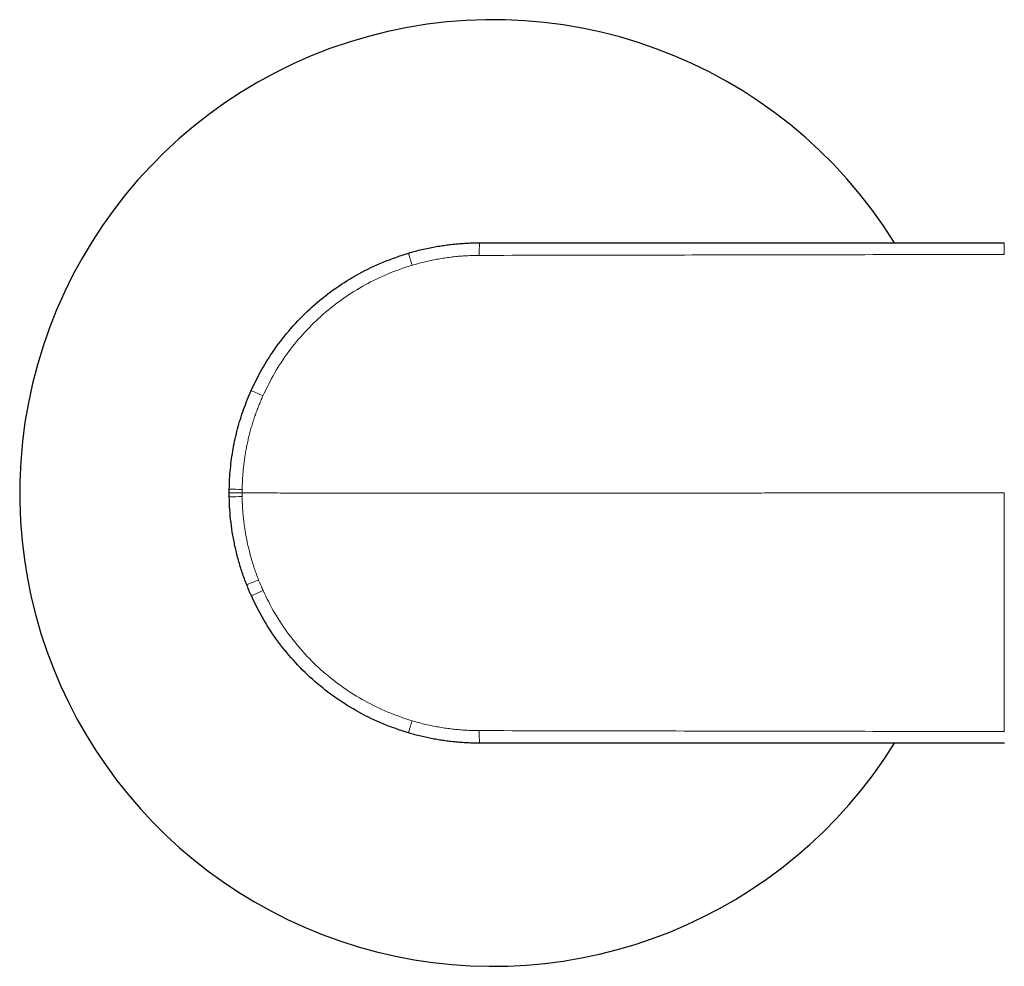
# Model space of a CAD drawing. Header units: millimetres. Extents: x 8 to 831, y 12 to 489.
# Tile 16 of 93: x 313 to 386, y 372 to 442. Entities that reach past the tile are written whole.
import ezdxf

# ---------------------------------------------------------------- set-up
doc = ezdxf.new("R2010")
doc.units = ezdxf.units.MM

msp = doc.modelspace()

# ---------------------------------------------------------------- linework, layer by layer
at = {"color": 252, "linetype": 'Continuous', "lineweight": 0, "flags": 128}
for points in [[(342.197, 423.743), (342.181, 423.799), (342.165, 423.854), (342.149, 423.908), (342.133, 423.962), (342.117, 424.015), (342.102, 424.066), (342.087, 424.117), (342.073, 424.165), (342.059, 424.213), (342.045, 424.258), (342.032, 424.302), (342.02, 424.343), (342.008, 424.382), (341.998, 424.419), (341.987, 424.454), (341.978, 424.486), (341.969, 424.515), (341.962, 424.541), (341.955, 424.565), (341.949, 424.585), (341.944, 424.602), (341.939, 424.617), (341.936, 424.628), (341.934, 424.636), (341.932, 424.641), (341.932, 424.643)], [(342.197, 390.061), (342.18, 390.005), (342.164, 389.95), (342.148, 389.896), (342.132, 389.842), (342.117, 389.789), (342.101, 389.738), (342.087, 389.687), (342.072, 389.638), (342.058, 389.591), (342.045, 389.546), (342.032, 389.502), (342.02, 389.461), (342.008, 389.421), (341.997, 389.385), (341.987, 389.35), (341.977, 389.318), (341.969, 389.289), (341.961, 389.263), (341.954, 389.239), (341.948, 389.219), (341.943, 389.201), (341.939, 389.187), (341.935, 389.176), (341.933, 389.168), (341.932, 389.163), (341.931, 389.161)]]:
    msp.add_lwpolyline(points, dxfattribs=at)
at = {"color": 7, "linetype": 'Continuous', "lineweight": 30}
for start, end in [(31.91059, 183.46904), (183.46904, 328.09042)]:
    msp.add_arc((348.178, 406.902), 35, start, end, dxfattribs=at)
at = {"color": 252, "linetype": 'Continuous', "lineweight": 0}
for centre, radius, start, end in [((405.043, 424.694), 57.87, 179.29936, 180.21912), ((433.05, 641.844), 249.511, 245.68113, 245.89921), ((324.501, 84.922), 322.288, 89.08787, 89.25712), ((324.511, 728.706), 322.112, 270.74158, 270.91092), ((432.128, 142.901), 276.763, 111.46543, 111.66209), ((433.157, 172.898), 248.665, 114.21154, 114.43036), ((405.043, 389.11), 57.87, 179.78088, 180.70064)]:
    msp.add_arc(centre, radius, start, end, dxfattribs=at)
at = {"color": 7, "linetype": 'Continuous', "lineweight": 30}
for points, knots in [([(341.932, 424.643), (342.101, 424.691), (342.433, 424.786), (342.927, 424.909), (343.407, 425.016), (343.873, 425.106), (344.323, 425.182), (344.757, 425.245), (345.164, 425.293), (345.545, 425.331), (345.9, 425.359), (346.24, 425.379), (346.565, 425.393), (346.876, 425.4), (347.079, 425.401), (347.178, 425.402)], [0, 0, 0, 0, 0.0991029, 0.1948836, 0.287342, 0.3764782, 0.4622922, 0.5447839, 0.6239534, 0.693607, 0.760469, 0.8245393, 0.8858179, 0.9443048, 1, 1, 1, 1]), ([(347.178, 425.402), (348.989, 425.402), (352.613, 425.402), (358.049, 425.402), (363.484, 425.402), (369.956, 425.402), (377.462, 425.402), (383.156, 425.402), (386.004, 425.402)], [0, 0, 0, 0, 0.14, 0.28, 0.42, 0.56, 0.78, 1, 1, 1, 1]), ([(328.678, 406.903), (328.678, 406.955), (328.678, 407.049), (328.679, 407.142), (328.68, 407.183)], [0, 0, 0, 0, 0.56, 1, 1, 1, 1]), ([(328.68, 406.621), (328.679, 406.674), (328.678, 406.768), (328.678, 406.862), (328.678, 406.903)], [0, 0, 0, 0, 0.56, 1, 1, 1, 1]), ([(330.312, 399.299), (330.278, 399.375), (330.211, 399.527), (330.094, 399.799), (330.015, 399.997), (329.966, 400.118)], [0, 0, 0, 0, 0.279993, 0.560006, 1, 1, 1, 1]), ([(347.178, 388.402), (347.07, 388.402), (346.848, 388.404), (346.506, 388.413), (346.147, 388.429), (345.771, 388.454), (345.378, 388.488), (344.968, 388.533), (344.554, 388.587), (344.138, 388.652), (343.72, 388.726), (343.289, 388.813), (342.846, 388.914), (342.391, 389.029), (342.086, 389.117), (341.931, 389.161)], [0, 0, 0, 0, 0.060894, 0.12511, 0.19265, 0.263512, 0.337697, 0.415205, 0.496035, 0.573049, 0.652855, 0.735453, 0.820844, 0.909026, 1, 1, 1, 1]), ([(386.005, 388.402), (382.381, 388.402), (375.134, 388.402), (365.987, 388.402), (358.567, 388.402), (352.872, 388.402), (349.076, 388.402), (347.178, 388.402)], [0, 0, 0, 0, 0.28, 0.56, 0.706667, 0.853333, 1, 1, 1, 1])]:
    msp.add_open_spline(points, degree=3, knots=knots, dxfattribs=at)
at = {"color": 252, "linetype": 'Continuous', "lineweight": 0}
for points, knots in [([(386.002, 424.543), (386.002, 424.599), (386.002, 424.712), (386.003, 424.874), (386.003, 425.028), (386.003, 425.162), (386.003, 425.27), (386.003, 425.347), (386.003, 425.393), (386.004, 425.399), (386.004, 425.402)], [0, 0, 0, 0, 0.117987, 0.241787, 0.369789, 0.5, 0.630211, 0.758213, 0.882013, 1, 1, 1, 1]), ([(347.174, 424.473), (347.016, 424.471), (346.701, 424.468), (346.229, 424.448), (345.76, 424.416), (345.292, 424.371), (344.825, 424.313), (344.37, 424.245), (343.925, 424.166), (343.49, 424.077), (343.057, 423.978), (342.626, 423.867), (342.34, 423.785), (342.197, 423.743)], [0, 0, 0, 0, 0.093739, 0.187217, 0.280494, 0.373631, 0.46669, 0.559732, 0.647499, 0.735357, 0.823359, 0.911556, 1, 1, 1, 1]), ([(386.002, 424.543), (379.531, 424.532), (366.588, 424.51), (353.645, 424.485), (347.174, 424.473)], [0, 0, 0, 0, 0.500007, 1, 1, 1, 1]), ([(342.197, 423.743), (341.6, 423.545), (340.404, 423.147), (338.704, 422.311), (337.095, 421.313), (335.607, 420.147), (334.253, 418.829), (333.051, 417.371), (331.995, 415.792), (331.441, 414.653), (331.163, 414.082)], [0, 0, 0, 0, 0.124754, 0.249819, 0.374904, 0.49972, 0.624295, 0.749003, 0.874131, 1, 1, 1, 1]), ([(331.163, 414.082), (331.109, 413.96), (331.002, 413.716), (330.851, 413.345), (330.709, 412.972), (330.575, 412.597), (330.451, 412.221), (330.336, 411.845), (330.23, 411.469), (330.132, 411.091), (330.043, 410.709), (329.962, 410.322), (329.889, 409.931), (329.825, 409.538), (329.77, 409.142), (329.724, 408.748), (329.687, 408.354), (329.66, 407.96), (329.64, 407.565), (329.634, 407.302), (329.632, 407.169)], [0, 0, 0, 0, 0.0562072, 0.112293, 0.1682753, 0.2241721, 0.2800016, 0.3347863, 0.3895411, 0.4442837, 0.4990315, 0.5547985, 0.6106081, 0.666479, 0.7224303, 0.7784807, 0.833645, 0.8889411, 0.9443868, 1, 1, 1, 1]), ([(329.632, 407.169), (329.631, 407.119), (329.63, 407.03), (329.63, 406.941), (329.63, 406.902)], [0, 0, 0, 0, 0.56, 1, 1, 1, 1]), ([(329.63, 406.902), (329.508, 406.902), (329.256, 406.902), (328.936, 406.902), (328.718, 406.903), (328.691, 406.903), (328.678, 406.903)], [0, 0, 0, 0, 0.240718, 0.5, 0.759282, 1, 1, 1, 1]), ([(386.002, 406.902), (385.526, 406.902), (384.591, 406.902), (383.215, 406.902), (381.891, 406.902), (380.62, 406.902), (379.402, 406.902), (378.216, 406.902), (376.682, 406.902), (374.752, 406.902), (372.398, 406.902), (370.468, 406.902), (369.005, 406.902), (368.037, 406.902), (367.074, 406.901), (366.102, 406.901), (365.122, 406.901), (364.133, 406.901), (363.009, 406.901), (361.747, 406.901), (360.344, 406.901), (358.925, 406.901), (357.079, 406.901), (354.823, 406.901), (352.171, 406.901), (349.55, 406.901), (346.959, 406.901), (344.456, 406.901), (342.415, 406.901), (340.799, 406.901), (339.514, 406.901), (338.445, 406.901), (337.614, 406.901), (337.038, 406.901), (336.418, 406.901), (335.768, 406.901), (335.106, 406.901), (334.325, 406.901), (333.447, 406.901), (332.494, 406.902), (331.64, 406.902), (330.883, 406.902), (330.223, 406.902), (329.817, 406.902), (329.63, 406.902)], [0, 0, 0, 0, 0.025337, 0.049741, 0.073213, 0.095752, 0.11736, 0.138035, 0.158842, 0.198953, 0.240708, 0.284108, 0.301619, 0.318543, 0.335621, 0.352854, 0.370242, 0.387785, 0.405482, 0.430068, 0.454947, 0.480118, 0.505582, 0.553159, 0.600197, 0.646698, 0.692661, 0.738087, 0.779932, 0.801311, 0.824111, 0.848332, 0.858236, 0.86836, 0.878964, 0.89125, 0.902991, 0.914188, 0.932829, 0.949735, 0.964905, 0.978339, 0.990037, 1, 1, 1, 1]), ([(329.63, 406.902), (329.63, 406.852), (329.63, 406.763), (329.631, 406.674), (329.632, 406.635)], [0, 0, 0, 0, 0.56, 1, 1, 1, 1]), ([(329.632, 406.635), (329.635, 406.486), (329.641, 406.19), (329.665, 405.746), (329.699, 405.304), (329.745, 404.864), (329.801, 404.426), (329.868, 403.991), (329.947, 403.557), (330.037, 403.119), (330.141, 402.676), (330.258, 402.229), (330.388, 401.784), (330.529, 401.342), (330.682, 400.902), (330.794, 400.612), (330.85, 400.467)], [0, 0, 0, 0, 0.070517, 0.140797, 0.210878, 0.280799, 0.350599, 0.420317, 0.489992, 0.559663, 0.632691, 0.705804, 0.779046, 0.852463, 0.9261, 1, 1, 1, 1]), ([(386.002, 406.902), (386.002, 406.368), (386.001, 405.289), (385.997, 403.656), (385.998, 401.81), (386.001, 400.176), (386.002, 399.052), (386.002, 398.63), (386.002, 398.497), (386.002, 398.365), (386.002, 398.232), (386.002, 398.099), (386.002, 397.801), (386.002, 397.311), (386.002, 396.597), (386.002, 395.796), (386.002, 394.906), (386.002, 393.935), (386.003, 392.884), (386.004, 391.753), (386.004, 390.535), (386.004, 389.695), (386.004, 389.26)], [0, 0, 0, 0, 0.090232, 0.1824, 0.27621, 0.402836, 0.459684, 0.467184, 0.474697, 0.482224, 0.489764, 0.497318, 0.504884, 0.540343, 0.58086, 0.626416, 0.676999, 0.732603, 0.792113, 0.856501, 0.925788, 1, 1, 1, 1]), ([(330.85, 400.467), (330.908, 400.321), (331.013, 400.06), (331.127, 399.803), (331.177, 399.69)], [0, 0, 0, 0, 0.56, 1, 1, 1, 1]), ([(331.177, 399.69), (331.453, 399.127), (332.005, 397.998), (333.058, 396.429), (334.258, 394.972), (335.609, 393.655), (337.092, 392.491), (338.694, 391.495), (340.395, 390.658), (341.595, 390.26), (342.197, 390.061)], [0, 0, 0, 0, 0.124691, 0.249672, 0.374688, 0.499479, 0.624083, 0.748851, 0.874055, 1, 1, 1, 1]), ([(342.197, 390.061), (342.348, 390.017), (342.651, 389.929), (343.109, 389.813), (343.568, 389.709), (344.03, 389.618), (344.493, 389.539), (344.949, 389.474), (345.398, 389.422), (345.84, 389.382), (346.283, 389.353), (346.728, 389.335), (347.025, 389.332), (347.174, 389.331)], [0, 0, 0, 0, 0.093795, 0.187317, 0.280625, 0.373783, 0.466852, 0.559893, 0.647647, 0.735484, 0.823455, 0.91161, 1, 1, 1, 1]), ([(347.174, 389.331), (353.645, 389.318), (366.588, 389.293), (379.531, 389.271), (386.002, 389.26)], [0, 0, 0, 0, 0.499993, 1, 1, 1, 1])]:
    msp.add_open_spline(points, degree=3, knots=knots, dxfattribs=at)
at = {"color": 7, "linetype": 'Continuous', "lineweight": 30}
for points in [[(330.297, 414.472), (330.588, 415.069), (331.169, 416.265), (332.279, 417.926), (333.548, 419.465), (334.978, 420.857), (336.549, 422.088), (338.244, 423.14), (340.038, 424.018), (341.301, 424.434), (341.932, 424.643)], [(328.68, 407.183), (328.686, 407.434), (328.7, 407.935), (328.759, 408.684), (328.846, 409.431), (328.964, 410.174), (329.112, 410.911), (329.29, 411.642), (329.497, 412.364), (329.734, 413.078), (329.998, 413.782), (330.197, 414.242), (330.297, 414.472)], [(329.966, 400.118), (329.854, 400.415), (329.63, 401.009), (329.353, 401.92), (329.12, 402.844), (328.935, 403.778), (328.799, 404.721), (328.708, 405.669), (328.689, 406.304), (328.68, 406.621)], [(341.931, 389.161), (341.301, 389.369), (340.042, 389.784), (338.252, 390.66), (336.56, 391.708), (334.992, 392.935), (333.563, 394.323), (332.295, 395.857), (331.185, 397.512), (330.603, 398.704), (330.312, 399.299)]]:
    msp.add_open_spline(points, degree=3, dxfattribs=at)

doc.saveas('drawing.dxf')
